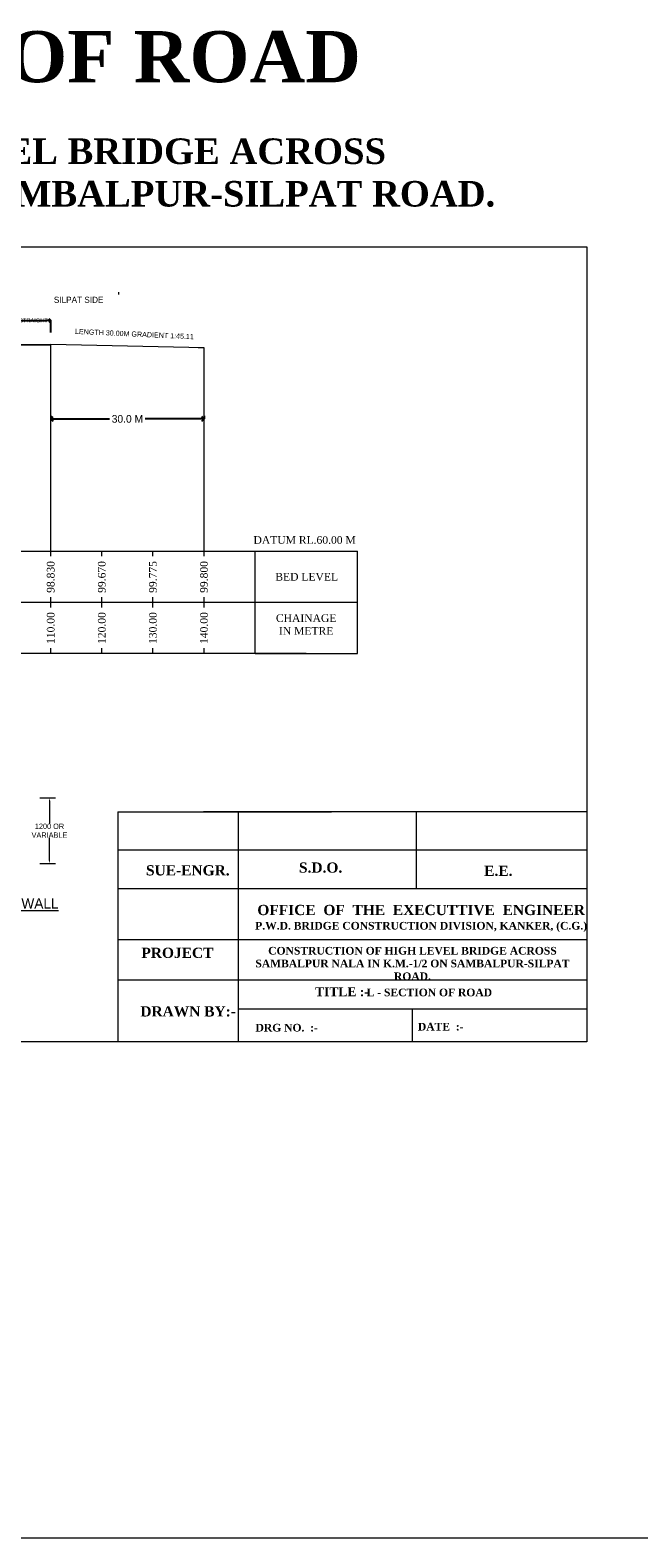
# Model space of a CAD drawing. Header units: millimetres. Extents: x -20950785 to 389010297, y -11535949 to 14056629.
# Tile 82 of 256: x 9844925 to 9964057, y -504846 to -209842. Entities that reach past the tile are written whole.
import ezdxf

# ---------------------------------------------------------------- set-up
doc = ezdxf.new("R2010")
doc.units = ezdxf.units.MM
doc.header["$LTSCALE"] = 60
doc.header["$MEASUREMENT"] = 0
doc.linetypes.add('ACAD_ISO03W100', pattern=[30, 12, -18])
for name, color, linetype in [('BRIDGE', 5, 'Continuous'), ('PDF_H.F.L.', 7, 'ACAD_ISO03W100'), ('PDF_TEXT', 7, 'Continuous'), ('TEX', 6, 'Continuous'), ('TEXT', 7, 'Continuous')]:
    doc.layers.add(name, color=color, linetype=linetype)
doc.styles.add('PDF Mangal', font='Mangal.ttf')
doc.dimstyles.get("Standard").update_dxf_attribs({"dimtxt": 400, "dimasz": 215, "dimexe": 0.18, "dimexo": 0.0625, "dimgap": 0.09, "dimtad": 0, "dimtih": 1, "dimtoh": 1, "dimdec": 0, "dimzin": 4, "dimdsep": 46, "dimtxsty": 'Standard', "dimblk": 'OPEN90', "dimcen": 0, "dimadec": 0, "dimazin": 1, "dimtfac": 1, "dimtdec": 0, "dimtix": 1, "dimtofl": 0, "dimtmove": 0, "dimatfit": 3, "dimldrblk": 'OPEN30', "dimfxl": 1, "dimtolj": 1, "dimtzin": 0, "dimarcsym": 0})

# ---------------------------------------------------------------- blocks, each defined once
blk = doc.blocks.new('_Open90')
at = {"color": 0, "linetype": 'ByBlock', "lineweight": -2}
for p, q in [((0, 0), (-1, 0)), ((-0.5, 0.5), (0, 0)), ((0, 0), (-0.5, -0.5))]:
    blk.add_line(p, q, dxfattribs=at)
blk = doc.blocks.new('*D1511')
at = {"color": 0, "linetype": 'Continuous', "lineweight": -2, "transparency": 16777216}
for p, q in [((9834638, -269247), (9834638, -266630)), ((9835438, -266630), (9848160, -266630)), ((9848960, -268991), (9848960, -266630))]:
    blk.add_line(p, q, dxfattribs=at)
at = {"layer": 'Defpoints', "color": 0, "linetype": 'Continuous', "lineweight": 9, "transparency": 16777216}
for p in [(9848960, -266630), (9834638, -269247), (9848960, -268991)]:
    blk.add_point(p, dxfattribs=at)
at = {"color": 0, "linetype": 'Continuous', "lineweight": -2, "transparency": 16777216, "xscale": 800, "yscale": 800, "zscale": 800, "rotation": 180}
blk.add_blockref('_Open90', (9834638, -266630), dxfattribs=at)
at = {"color": 0, "linetype": 'Continuous', "lineweight": -2, "transparency": 16777216, "xscale": 800, "yscale": 800, "zscale": 800}
blk.add_blockref('_Open90', (9848960, -266630), dxfattribs=at)
at = {"color": 0, "linetype": 'Continuous', "lineweight": 9, "transparency": 16777216, "insert": (9841799, -266630), "char_height": 800, "attachment_point": 5}
blk.add_mtext('\\A1;{\\C7;LGTH 14.70 M STRAIGHT}', dxfattribs=at)
blk = doc.blocks.new('_Open30')
at = {"color": 0, "linetype": 'ByBlock', "lineweight": -2}
for p, q in [((-1, 0.27), (0, 0)), ((0, 0), (-1, -0.27)), ((0, 0), (-1, 0))]:
    blk.add_line(p, q, dxfattribs=at)
blk = doc.blocks.new('*D1512')
at = {"layer": 'BRIDGE', "color": 0, "linetype": 'Continuous', "lineweight": -2, "transparency": 16777216}
for p, q in [((9848960, -285327), (9848960, -285909)), ((9849960, -285909), (9860460, -285909)), ((9877960, -285909), (9867460, -285909)), ((9878960, -285327), (9878960, -285909))]:
    blk.add_line(p, q, dxfattribs=at)
at = {"layer": 'Defpoints', "color": 0, "linetype": 'Continuous', "lineweight": 9, "transparency": 16777216}
for p in [(9848960, -285327), (9878960, -285327), (9878960, -285909)]:
    blk.add_point(p, dxfattribs=at)
at = {"layer": 'BRIDGE', "color": 0, "linetype": 'Continuous', "lineweight": -2, "transparency": 16777216, "xscale": 1000, "yscale": 1000, "zscale": 1000, "rotation": 180}
blk.add_blockref('_Open90', (9848960, -285909), dxfattribs=at)
at = {"layer": 'BRIDGE', "color": 0, "linetype": 'Continuous', "lineweight": -2, "transparency": 16777216, "xscale": 1000, "yscale": 1000, "zscale": 1000}
blk.add_blockref('_Open90', (9878960, -285909), dxfattribs=at)
at = {"layer": 'BRIDGE', "color": 0, "linetype": 'Continuous', "lineweight": 9, "transparency": 16777216, "insert": (9863960, -285909), "char_height": 1000, "attachment_point": 5}
blk.add_mtext('\\A1;{\\H1.5x;30.0 M}', dxfattribs=at)

msp = doc.modelspace()

# ---------------------------------------------------------------- linework, layer by layer
at = {"color": 7, "linetype": 'Continuous', "lineweight": 9}
for p, q in [((9862281.8, -261577.93), (9862281.8, -261120.12)), ((9834637.61, -271320.28), (9848966.87, -271320.28)), ((9839657.61, -271320.13), (9848960.11, -271320.13)), ((9846830.48, -360029.17), (9849888.4, -360029.17)), ((9848709.04, -360618.85), (9848709.04, -365085.32)), ((9848709.04, -372341.12), (9848709.04, -367874.65))]:
    msp.add_line(p, q, dxfattribs=at)
at = {"color": 7, "linetype": 'Continuous', "lineweight": 9, "ltscale": 20}
for p, q in [((9826480.11, -271320.28), (9848966.87, -271320.28)), ((9826480.11, -271385.28), (9848960.11, -271385.28)), ((9848960.11, -311785.28), (9848960.11, -271320.13)), ((9878960.11, -271985.28), (9848960.11, -271320.13)), ((9878960.11, -311785.28), (9878960.11, -271985.28)), ((9728960.11, -311785.28), (9888960.11, -311785.28)), ((9848960.11, -312785.28), (9848960.11, -311785.28)), ((9858960.11, -312785.28), (9858960.11, -311785.28)), ((9868960.11, -312785.28), (9868960.11, -311785.28)), ((9878960.11, -312785.28), (9878960.11, -311785.28)), ((9888960.11, -311785.28), (9898960.11, -311785.28)), ((9888960.11, -321785.28), (9888960.11, -311785.28)), ((9888960.11, -311785.28), (9908960.11, -311785.28)), ((9908960.11, -321785.28), (9908960.11, -311785.28)), ((9848960.11, -321785.28), (9848960.11, -320785.28)), ((9858960.11, -321785.28), (9858960.11, -320785.28)), ((9868960.11, -321785.28), (9868960.11, -320785.28)), ((9878960.11, -321785.28), (9878960.11, -320785.28)), ((9698960.11, -321785.28), (9908960.11, -321785.28)), ((9848960.11, -322785.28), (9848960.11, -321785.28)), ((9858960.11, -322785.28), (9858960.11, -321785.28)), ((9868960.11, -322785.28), (9868960.11, -321785.28)), ((9878960.11, -322785.28), (9878960.11, -321785.28)), ((9888960.11, -331785.28), (9888960.11, -321785.28)), ((9908960.11, -331785.28), (9908960.11, -321785.28)), ((9868960.11, -331785.28), (9698960.11, -331785.28)), ((9848960.11, -331785.28), (9848960.11, -330785.28)), ((9858960.11, -331785.28), (9858960.11, -330785.28)), ((9868960.11, -331785.28), (9868960.11, -330785.28)), ((9898960.11, -331785.28), (9868960.11, -331785.28)), ((9878960.11, -331785.28), (9878960.11, -330785.28)), ((9888960.11, -331785.28), (9888960.11, -330785.28)), ((9888960.11, -331785.28), (9908960.11, -331785.28))]:
    msp.add_line(p, q, dxfattribs=at)
at = {"lineweight": 9, "ltscale": 20}
msp.add_line((7535217, -504845.99), (12712210.57, -504845.99), dxfattribs=at)
at = {"color": 7, "linetype": 'Continuous', "lineweight": 9, "ltscale": 20}
msp.add_lwpolyline([(9694227.9, -252250.38), (9953877.37, -252250.38), (9953877.37, -407809.88), (9694227.9, -407809.88)], close=True, dxfattribs=at)
msp.add_open_spline([(9877783.21, -271959.19), (9878175.51, -271954.61), (9878567.81, -271949.95), (9878960.11, -271945.28)], degree=3, dxfattribs=at)
at = {"color": 7, "linetype": 'Continuous', "lineweight": 9}
msp.add_solid([(9848610.76, -360618.85), (9848807.32, -360618.85), (9848709.04, -360029.17)], dxfattribs=at)
at = {"layer": 'PDF_H.F.L.', "color": 7, "linetype": 'Continuous', "lineweight": 9}
for p, q in [((9862089.14, -362809.88), (9862089.14, -407809.88)), ((9862089.14, -362809.88), (9903877.37, -362809.88)), ((9953877.37, -362809.88), (9878877.37, -362809.88)), ((9885623.19, -362809.88), (9885623.19, -407809.88)), ((9920566.14, -377809.88), (9920566.14, -362809.88)), ((9953877.37, -370309.88), (9862089.14, -370309.88)), ((9862089.14, -377809.88), (9953877.37, -377809.88)), ((9953877.37, -387809.88), (9862089.14, -387809.88)), ((9862089.14, -395688.79), (9953877.37, -395688.79)), ((9885623.19, -401309.88), (9953877.37, -401309.88)), ((9919782.43, -407809.88), (9919782.43, -401309.88))]:
    msp.add_line(p, q, dxfattribs=at)
at = {"layer": 'TEX', "color": 7, "linetype": 'Continuous', "lineweight": 9, "ltscale": 20}
msp.add_line((9846830.48, -372930.8), (9849888.4, -372930.8), dxfattribs=at)
msp.add_solid([(9848610.76, -372341.12), (9848807.32, -372341.12), (9848709.04, -372930.8)], dxfattribs=at)

# ---------------------------------------------------------------- texts
at = {"color": 7, "linetype": 'Continuous', "lineweight": 9, "insert": (9849560.13, -261999.52), "char_height": 1200.04, "width": 13187.4961, "attachment_point": 1}
msp.add_mtext('SILPAT SIDE', dxfattribs=at)
at = {"color": 7, "linetype": 'Continuous', "lineweight": 9, "insert": (9848709.04, -366479.98), "char_height": 1037.837, "attachment_point": 5}
msp.add_mtext('1200 OR \\PVARIABLE', dxfattribs=at)
at = {"layer": 'PDF_H.F.L.', "color": 7, "linetype": 'Continuous', "lineweight": 9}
for s, insert, char_height, width, attachment_point in [('{\\fTimes New Roman|b1|i0|c0|p18;L - SECTION OF ROAD}', (9746020.87, -210019.68), 10000, 219144.3701, 1), ('{\\fTimes New Roman|b1|i0|c0|p18;SUE-ENGR.}', (9867598.49, -373233.8), 2000, 27635.1625, 1), ('{\\fTimes New Roman|b1|i0|c0|p18;S.D.O.}', (9897534.62, -372692.22), 2000, 27635.1625, 1), ('{\\fTimes New Roman|b1|i0|c0|p18;E.E.}', (9933785.81, -373325.06), 2000, 27635.1625, 1), ('{\\fTimes New Roman|b1|i0|c0|p18;\\H1.33333x;OFFICE  OF  THE  EXECUTTIVE  ENGINEER\\H0.75x;\\PP.W.D. BRIDGE CONSTRUCTION DIVISION, KANKER, (C.G.)}', (9921447.67, -380992.09), 1500, 71252.7222, 2), ('{\\fTimes New Roman|b1|i0|c0|p18;PROJECT}', (9866692.52, -389372.73), 2000, 44376.085, 1), ('{\\fTimes New Roman|b1|i0|c0|p18;CONSTRUCTION OF HIGH LEVEL BRIDGE ACROSS SAMBALPUR NALA IN K.M.-1/2 ON SAMBALPUR-SILPAT ROAD.             }', (9919747.71, -389216.26), 1500, 68743.6896, 2), ('{\\fTimes New Roman|b1|i0|c0|p18;TITLE :-}', (9900696.65, -397120.01), 1750, 44376.085, 1), ('{\\fTimes New Roman|b1|i0|c0|p18;L - SECTION OF ROAD}', (9910780.39, -397378.1), 1500, 143091.7195, 1), ('{\\fTimes New Roman|b1|i0|c0|p18;DRAWN BY:-}', (9866488.84, -400834.04), 2000, 44376.085, 1), ('{\\fTimes New Roman|b1|i0|c0|p18;DATE  :-   }', (9920812.13, -404075.98), 1500, 190101.6475, 1), ('{\\fTimes New Roman|b1|i0|c0|p18;DRG NO.  :-    }', (9889031.14, -404273.22), 1500, 117706.0638, 1)]:
    msp.add_mtext(s, dxfattribs=dict(at, insert=insert, char_height=char_height, width=width, attachment_point=attachment_point))
at = {"layer": 'PDF_TEXT', "color": 7, "linetype": 'Continuous', "lineweight": 9, "insert": (9853678.06, -269283.28), "char_height": 1000, "attachment_point": 7, "rotation": 357.3944832, "style": 'PDF Mangal'}
msp.add_mtext('{\\fArial|b0|i0|c0|p34;LENGTH }30.00{\\fArial|b0|i0|c0|p34;M GRADIENT }1:45.11', dxfattribs=at)
at = {"layer": 'TEX', "color": 7, "linetype": 'Continuous', "lineweight": 9, "insert": (9820464.26, -231023.05), "char_height": 5000, "width": 233184.6129, "attachment_point": 2}
msp.add_mtext('{\\fTimes New Roman|b1|i0|c0|p18;CONSTRUCTION OF HIGH LEVEL BRIDGE ACROSS SAMBALPUR NALA IN K.M.-1/2 ON SAMBALPUR-SILPAT ROAD.             }', dxfattribs=at)
at = {"layer": 'TEX', "color": 7, "linetype": 'Continuous', "lineweight": 9, "ltscale": 20, "insert": (9830877.7, -379711.54), "char_height": 2000, "width": 46524.9979, "attachment_point": 2}
msp.add_mtext('{\\L\\C0;SECTION OF P.C.C. TOE WALL}', dxfattribs=at)
at = {"layer": 'TEXT', "color": 7, "linetype": 'Continuous', "lineweight": 9, "char_height": 1500, "attachment_point": 2}
for s, insert, width in [('{\\fTimes New Roman|b0|i0|c0|p18;DATUM RL.60.00 M}', (9898644.17, -308850.76), 22282.4182), ('{\\fTimes New Roman|b0|i0|c0|p18;BED LEVEL}', (9899045.77, -316046.95), 13004.9685), ('{\\fTimes New Roman|b0|i0|c0|p18;CHAINAGE \\PIN METRE}', (9898947.52, -324135.18), 13004.9685)]:
    msp.add_mtext(s, dxfattribs=dict(at, insert=insert, width=width))
at = {"layer": 'TEXT', "color": 7, "linetype": 'Continuous', "lineweight": 9, "char_height": 1500, "width": 10011.067, "attachment_point": 2, "rotation": 90}
for s, insert in [('{\\fTimes New Roman|b0|i0|c0|p18;98.830}', (9848191.25, -316832.45)), ('{\\fTimes New Roman|b0|i0|c0|p18;99.670}', (9858191.25, -316832.45)), ('{\\fTimes New Roman|b0|i0|c0|p18;99.775}', (9868191.25, -316832.45)), ('{\\fTimes New Roman|b0|i0|c0|p18;99.800}', (9878191.25, -316832.45)), ('{\\fTimes New Roman|b0|i0|c0|p18;110.00}', (9848191.25, -326832.45)), ('{\\fTimes New Roman|b0|i0|c0|p18;120.00}', (9858191.25, -326832.45)), ('{\\fTimes New Roman|b0|i0|c0|p18;130.00}', (9868191.25, -326832.45)), ('{\\fTimes New Roman|b0|i0|c0|p18;140.00}', (9878191.25, -326832.45))]:
    msp.add_mtext(s, dxfattribs=dict(at, insert=insert))

# ---------------------------------------------------------------- dimensions: what is measured, and where the dimension line sits
at = {"color": 7, "linetype": 'Continuous', "lineweight": 9}
dim = msp.add_linear_dim(base=(9848960.11, -266630.02), p1=(9834637.61, -269247.08), p2=(9848960.11, -268991.09), text='{\\C7;LGTH 14.70 M STRAIGHT}', dimstyle='Standard', override={"dimtxt": 800, "dimasz": 800}, dxfattribs=at)
dim.commit()
dim.dimension.update_dxf_attribs({"geometry": '*D1511', "text_midpoint": (9841798.86, -266630.02), "dimtype": 160})
at = {"layer": 'BRIDGE', "color": 7, "linetype": 'Continuous', "lineweight": 9}
dim = msp.add_linear_dim(base=(9878960.11, -285909.11), p1=(9848960.11, -285326.97), p2=(9878960.11, -285326.97), text='{\\H1.5x;30.0 M}', dimstyle='Standard', override={"dimtxt": 1000, "dimasz": 1000}, dxfattribs=at)
dim.commit()
dim.dimension.update_dxf_attribs({"geometry": '*D1512', "text_midpoint": (9863960.11, -285909.11)})

doc.saveas('drawing.dxf')
